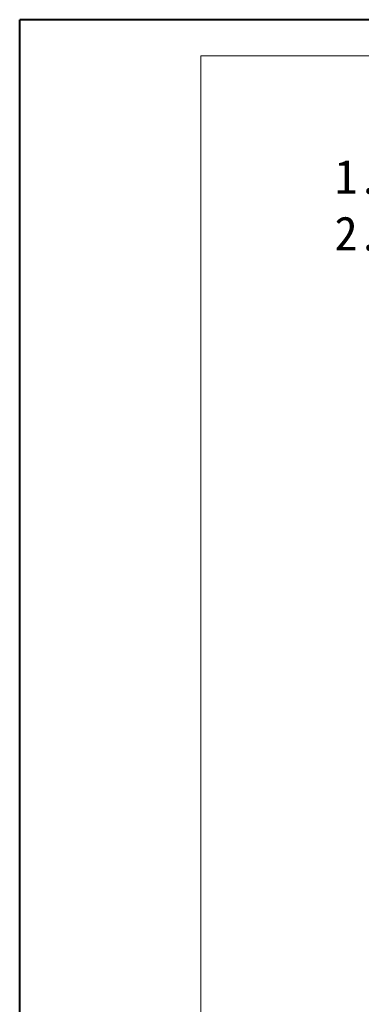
# Model space of a CAD drawing. Header units: millimetres. Extents: x 3698 to 5159, y 261 to 1294.
# Tile 5 of 46: x 3698 to 3862, y 821 to 1294. Entities that reach past the tile are written whole.
import ezdxf

# ---------------------------------------------------------------- set-up
doc = ezdxf.new("R2010")
doc.units = ezdxf.units.MM
doc.styles.add('样式 6', font='仿宋_GB2312.ttf')

msp = doc.modelspace()

# ---------------------------------------------------------------- linework, layer by layer
at = {"color": 7, "lineweight": 40}
for p in [(3697.745, 260.728), (5158.573, 1293.742)]:
    msp.add_line(p, (3697.745, 1293.742), dxfattribs=at)
at = {"color": 7, "lineweight": 13}
for p in [(3784.699, 278.119), (5141.182, 1276.351)]:
    msp.add_line(p, (3784.699, 1276.351), dxfattribs=at)

# ---------------------------------------------------------------- texts
at = {"insert": (3848.99, 1253.717), "char_height": 16.3409, "attachment_point": 1, "style": '样式 6'}
msp.add_mtext('        技术要求\\P1.允许装载直径最大{\\fISOCPEUR|b0|i0|c0|p34;%%C}41mm；\\P2.安装孔尺寸见下接头尺寸图。', dxfattribs=at)

doc.saveas('drawing.dxf')
